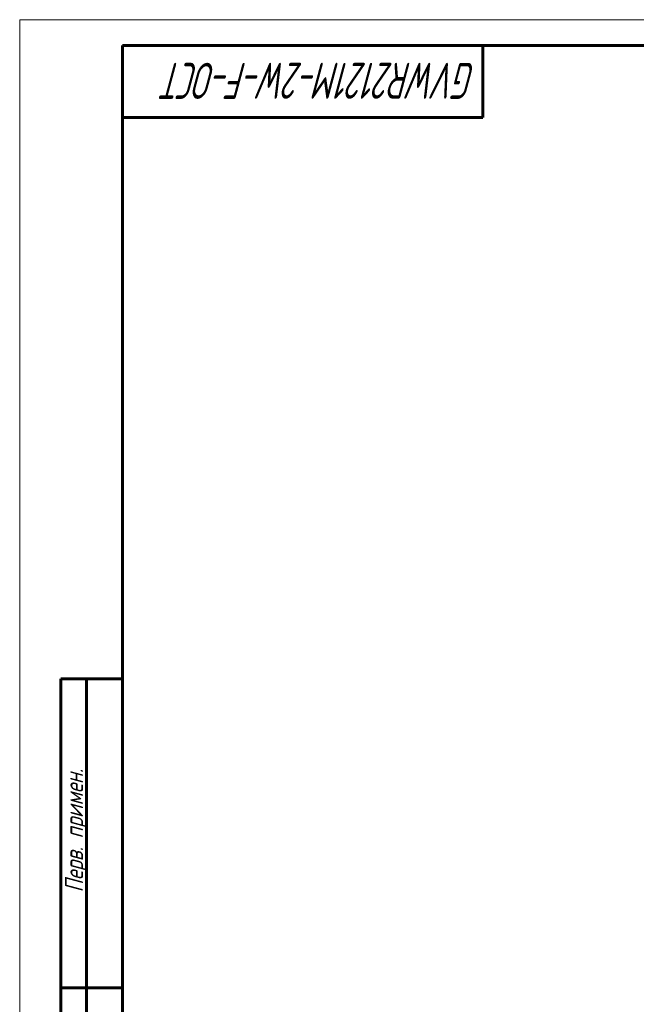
# Model space of a CAD drawing. Header units: millimetres. Extents: x 0 to 594, y 0 to 420.
# Tile 5 of 21: x 0 to 120, y 229 to 420. Entities that reach past the tile are written whole.
import ezdxf

# ---------------------------------------------------------------- set-up
doc = ezdxf.new("R2010")
doc.units = ezdxf.units.MM
doc.linetypes.add('K5LT_BASIC', pattern=[0])
doc.linetypes.add('K5LT_THIN', pattern=[0])
doc.styles.add('KTEXTSTYLE', font='txt', dxfattribs={"width": 0.96, "height": 5})

# ---------------------------------------------------------------- blocks, each defined once
blk = doc.blocks.new('U95')
at = {"color": 7, "linetype": 'K5LT_THIN', "lineweight": 18, "true_color": 0xffffff}
for p, q in [((0, 0), (0, 420)), ((0, 420), (594, 420))]:
    blk.add_line(p, q, dxfattribs=at)
at = {"color": 143, "linetype": 'K5LT_BASIC', "lineweight": 60, "true_color": 0x33acca}
for p, q in [((20, 5), (20, 415)), ((20, 415), (589, 415)), ((90, 415), (90, 401)), ((90, 401), (20, 401)), ((8, 172), (8, 292)), ((20, 292), (8, 292)), ((13, 172), (13, 292)), ((20, 232), (8, 232))]:
    blk.add_line(p, q, dxfattribs=at)
at = {"color": 7, "attachment_point": 1, "style": 'KTEXTSTYLE'}
for s, insert, char_height, rotation in [('\\fArial|b0|c204|p34;\\H5.0;\\W1.000;\\Q15;\\fGOST Type AU|b0|i0|c204|p34;\\Q15;\\W0.774;\\H7.00;GVWR2121M-2W-F-ОСТ', (88.75, 404.64), 7, 180), ('\\fArial|b0|c204|p34;\\H5.0;\\W1.000;\\Q15;\\fGOST Type AU|b0|i0|c204|p34;\\Q15;\\W0.960;\\H3.50;Перв. примен.', (8.82, 250.52), 3.5, 90)]:
    blk.add_mtext(s, dxfattribs=dict(at, insert=insert, char_height=char_height, rotation=rotation))

msp = doc.modelspace()

# ---------------------------------------------------------------- block references
msp.add_blockref('U95', (0, 0))

doc.saveas('drawing.dxf')
